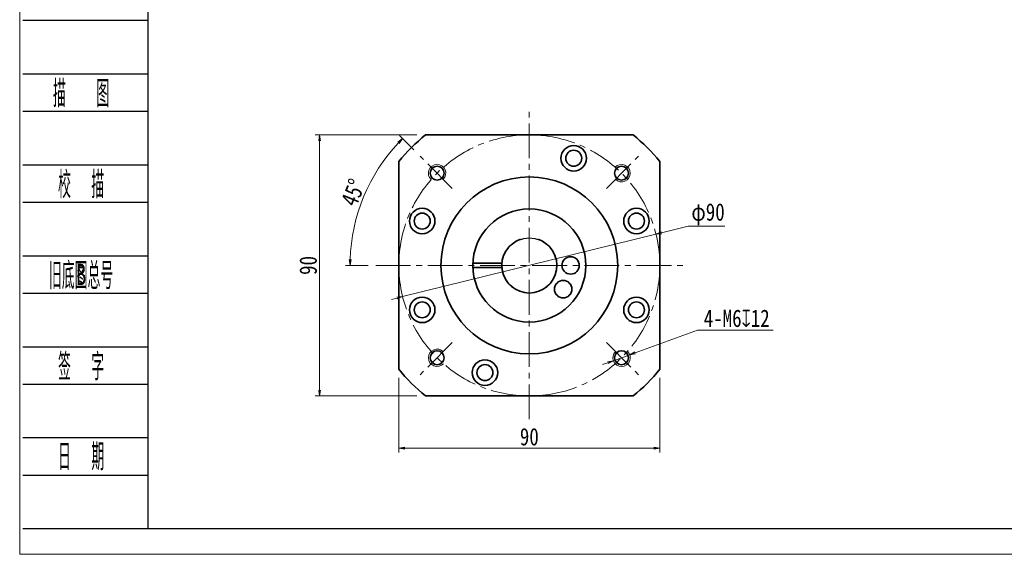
# Model space of a CAD drawing. Header units: millimetres. Extents: x 17 to 763, y 27 to 552.
# Tile 1 of 6: x 19 to 359, y 27 to 211. Entities that reach past the tile are written whole.
import ezdxf
from ezdxf.enums import TextEntityAlignment as Align

# ---------------------------------------------------------------- set-up
doc = ezdxf.new("R2010")
doc.units = ezdxf.units.MM
doc.linetypes.add('点画线', pattern=[18, 12, -2, 2, -2])
doc.layers.add('2细线层', color=4, linetype='Continuous')
doc.layers.add('6文字层', color=3, linetype='Continuous')
for name, color, linetype, lineweight in [('CDRAFT0', 7, 'Continuous', 35), ('EB0', 7, 'Continuous', 35), ('中心线层', 1, '点画线', 18), ('图框_外框线', 7, 'Continuous', 18), ('尺寸线层', 3, 'Continuous', 18), ('粗实线层_1', 7, 'Continuous', 35), ('细实线', 211, 'Continuous', 18)]:
    doc.layers.add(name, color=color, linetype=linetype, lineweight=lineweight)
doc.styles.add('PC_TEXTSTYLE', font='ISOCP.SHX', dxfattribs={"width": 0.707, "bigfont": 'GBCBIG.SHX'})
doc.styles.get("Standard").update_dxf_attribs({"font": 'SimSun.ttf'})
doc.styles.add('宋体', font='SimSun.ttf', dxfattribs={"width": 0.8})
doc.dimstyles.new('A水平标注$0', dxfattribs={"dimtxt": 3.5, "dimasz": 2, "dimexe": 1.5, "dimexo": 3, "dimgap": 1.1, "dimtad": 1, "dimtoh": 1, "dimdec": 4, "dimdsep": 46, "dimtxsty": '宋体', "dimblk": 'OPEN', "dimcen": 3, "dimclrd": 3, "dimclre": 3, "dimclrt": 6, "dimadec": 0, "dimazin": 0, "dimtm": 1e-09, "dimtfac": 1, "dimtdec": 4, "dimtix": 1, "dimtmove": 0, "dimatfit": 3, "dimldrblk": 'OPEN', "dimfxl": 0, "dimlwd": 13, "dimlwe": 13, "dimarcsym": 0})
doc.dimstyles.new('D直径标注φ25', dxfattribs={"dimtxt": 3.5, "dimasz": 2, "dimexe": 1, "dimexo": 3, "dimtad": 1, "dimtoh": 1, "dimdec": 1, "dimdsep": 46, "dimtxsty": '宋体', "dimblk": 'OPEN', "dimcen": 3, "dimclrd": 3, "dimclre": 3, "dimclrt": 130, "dimadec": 0, "dimazin": 0, "dimtm": 1e-09, "dimtfac": 1, "dimtdec": 1, "dimtmove": 0, "dimatfit": 0, "dimldrblk": 'OPEN', "dimfxl": 0, "dimlwd": 13, "dimlwe": 13, "dimarcsym": 0})
doc.dimstyles.new('螺孔(M8-7H)', dxfattribs={"dimtxt": 3.5, "dimasz": 2, "dimexe": 1.25, "dimexo": 3, "dimtad": 1, "dimtoh": 1, "dimdec": 4, "dimdsep": 46, "dimtxsty": '宋体', "dimblk": 'OPEN', "dimcen": 3, "dimclrd": 3, "dimclre": 3, "dimclrt": 2, "dimadec": 0, "dimazin": 0, "dimtm": 1e-09, "dimtfac": 1, "dimtdec": 4, "dimtmove": 0, "dimatfit": 3, "dimldrblk": 'OPEN', "dimfxl": 0, "dimlwd": 9, "dimlwe": 9, "dimarcsym": 0})

# ---------------------------------------------------------------- blocks, each defined once
blk = doc.blocks.new('_Open')
at = {"color": 0, "linetype": 'ByBlock', "lineweight": -2}
for p, q in [((-1, 0.17), (0, 0)), ((-1, -0.17), (0, 0)), ((0, 0), (-1, 0))]:
    blk.add_line(p, q, dxfattribs=at)
blk = doc.blocks.new('*D32')
at = {"layer": 'Defpoints', "color": 0, "transparency": 16777216}
for p in [(159.21, 171.2), (122.68, 81.2), (159.21, 81.2)]:
    blk.add_point(p, dxfattribs=at)
at = {"layer": '尺寸线层', "color": 3, "lineweight": 13, "transparency": 16777216}
for p, q in [((156.21, 171.2), (121.18, 171.2)), ((122.68, 169.2), (122.68, 83.2)), ((156.21, 81.2), (121.18, 81.2))]:
    blk.add_line(p, q, dxfattribs=at)
at = {"layer": '尺寸线层', "color": 3, "lineweight": 13, "transparency": 16777216, "xscale": 2, "yscale": 2, "zscale": 2}
for p, rotation in [((122.68, 171.2), 90), ((122.68, 81.2), 270)]:
    blk.add_blockref('_Open', p, dxfattribs=dict(at, rotation=rotation))
at = {"layer": '尺寸线层', "color": 6, "transparency": 16777216, "insert": (118.74, 126.2), "char_height": 6, "attachment_point": 5, "rotation": 90, "style": '宋体', "bg_fill": 3, "box_fill_scale": 1.1, "bg_fill_color": 257, "bg_fill_transparency": 0}
blk.add_mtext('90', dxfattribs=at)
blk = doc.blocks.new('*D33')
at = {"layer": 'Defpoints', "color": 0, "transparency": 16777216}
for p in [(157.31, 163.9), (168.43, 152.77), (142.38, 126.2), (246.83, 126.2)]:
    blk.add_point(p, dxfattribs=at)
at = {"layer": '尺寸线层', "color": 3, "lineweight": 13, "transparency": 16777216}
for p, q in [((155.19, 166.02), (150.21, 171)), ((139.38, 126.2), (131.65, 126.2))]:
    blk.add_line(p, q, dxfattribs=at)
blk.add_arc((195.01, 126.2), 61.86, 136.8526, 178.1474, dxfattribs=at)
at = {"layer": '尺寸线层', "color": 3, "lineweight": 13, "transparency": 16777216, "xscale": 2, "yscale": 2, "zscale": 2}
for p, rotation in [((151.27, 169.94), 45.92632355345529), ((133.15, 126.2), 269.0736764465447)]:
    blk.add_blockref('_Open', p, dxfattribs=dict(at, rotation=rotation))
at = {"layer": '尺寸线层', "color": 6, "transparency": 16777216, "insert": (134.26, 151.36), "char_height": 6, "attachment_point": 5, "rotation": 67.5, "style": '宋体', "bg_fill": 3, "box_fill_scale": 1.1, "bg_fill_color": 257, "bg_fill_transparency": 0}
blk.add_mtext('45%%d', dxfattribs=at)
at = {"layer": 'Defpoints', "color": 0, "transparency": 16777216}
blk.add_point((137.86, 149.87), dxfattribs=at)
blk = doc.blocks.new('*D34')
at = {"layer": 'Defpoints', "color": 0, "transparency": 16777216}
for p in [(238.7, 136.96), (151.31, 115.44)]:
    blk.add_point(p, dxfattribs=at)
at = {"layer": '尺寸线层', "color": 3, "lineweight": 13, "transparency": 16777216}
for p, q in [((249.8, 139.69), (240.65, 137.43)), ((262.51, 139.69), (249.8, 139.69)), ((151.31, 115.44), (238.7, 136.96)), ((149.37, 114.96), (147.43, 114.48))]:
    blk.add_line(p, q, dxfattribs=at)
at = {"layer": '尺寸线层', "color": 3, "lineweight": 13, "transparency": 16777216, "xscale": 2, "yscale": 2, "zscale": 2}
for p, rotation in [((238.7, 136.96), 193.832292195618), ((151.31, 115.44), 13.83229219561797)]:
    blk.add_blockref('_Open', p, dxfattribs=dict(at, rotation=rotation))
at = {"layer": '尺寸线层', "color": 130, "transparency": 16777216, "insert": (256.66, 143.82), "char_height": 6, "attachment_point": 5, "style": '宋体', "bg_fill": 3, "box_fill_scale": 1.1, "bg_fill_color": 257, "bg_fill_transparency": 0}
blk.add_mtext('φ90', dxfattribs=at)
blk = doc.blocks.new('*D35')
at = {"layer": 'Defpoints', "color": 0, "transparency": 16777216}
for p in [(150.01, 90.4), (240.01, 90.4), (240.01, 63.16)]:
    blk.add_point(p, dxfattribs=at)
at = {"layer": '尺寸线层', "color": 3, "lineweight": 13, "transparency": 16777216}
for p, q in [((150.01, 87.4), (150.01, 61.66)), ((240.01, 87.4), (240.01, 61.66)), ((152.01, 63.16), (238.01, 63.16))]:
    blk.add_line(p, q, dxfattribs=at)
at = {"layer": '尺寸线层', "color": 3, "lineweight": 13, "transparency": 16777216, "xscale": 2, "yscale": 2, "zscale": 2, "rotation": 180}
blk.add_blockref('_Open', (150.01, 63.16), dxfattribs=at)
at = {"layer": '尺寸线层', "color": 3, "lineweight": 13, "transparency": 16777216, "xscale": 2, "yscale": 2, "zscale": 2}
blk.add_blockref('_Open', (240.01, 63.16), dxfattribs=at)
at = {"layer": '尺寸线层', "color": 6, "transparency": 16777216, "insert": (195.01, 67.1), "char_height": 6, "attachment_point": 5, "style": '宋体', "bg_fill": 3, "box_fill_scale": 1.1, "bg_fill_color": 257, "bg_fill_transparency": 0}
blk.add_mtext('90', dxfattribs=at)
blk = doc.blocks.new('*D36')
at = {"color": 3, "lineweight": 9, "transparency": 16777216}
for p, q in [((252.99, 103.89), (231.53, 96.09)), ((279.13, 103.89), (252.99, 103.89)), ((224.01, 93.35), (229.65, 95.4)), ((222.13, 92.67), (220.25, 91.99))]:
    blk.add_line(p, q, dxfattribs=at)
at = {"layer": 'Defpoints', "color": 0, "transparency": 16777216}
for p in [(229.65, 95.4), (224.01, 93.35)]:
    blk.add_point(p, dxfattribs=at)
at = {"color": 3, "lineweight": 9, "transparency": 16777216, "xscale": 2, "yscale": 2, "zscale": 2}
for p, rotation in [((229.65, 95.4), 199.9851536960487), ((224.01, 93.35), 19.98515369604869)]:
    blk.add_blockref('_Open', p, dxfattribs=dict(at, rotation=rotation))
at = {"color": 2, "transparency": 16777216, "insert": (266.56, 107.95), "char_height": 6, "attachment_point": 5, "style": '宋体', "bg_fill": 3, "box_fill_scale": 1.1, "bg_fill_color": 257, "bg_fill_transparency": 0}
blk.add_mtext('4-M6{\\famgdt|b0|i0|c0|p0;x}{12}', dxfattribs=at)

msp = doc.modelspace()

# ---------------------------------------------------------------- linework, layer by layer
msp.add_circle((195.0093, 126.19791), 9.5)
at = {"layer": '2细线层'}
for p, q in [((20.25377, 210.7475), (63.45254, 210.7475)), ((20.25377, 192.29564), (63.45254, 192.29564)), ((20.25377, 179.37934), (63.45254, 179.37934)), ((20.25377, 160.92748), (63.45254, 160.92748)), ((20.25377, 148.01118), (63.45254, 148.01118)), ((20.25377, 129.55932), (63.45254, 129.55932)), ((20.25377, 116.64302), (63.45254, 116.64302)), ((20.25377, 98.19116), (63.45254, 98.19116)), ((20.25377, 85.27485), (63.45254, 85.27485)), ((20.25377, 66.82299), (63.45254, 66.82299)), ((20.25377, 53.90669), (63.45254, 53.90669)), ((20.25377, 35.45483), (63.45254, 35.45483))]:
    msp.add_line(p, q, dxfattribs=at)
at = {"layer": 'CDRAFT0'}
for centre in [(210.31664, 163.15309), (158.05412, 141.50525), (231.96448, 141.50525), (158.05412, 110.89057), (231.96448, 110.89057), (179.70196, 89.24273)]:
    msp.add_circle(centre, 4.4, dxfattribs=at)
for start, end in [(128.4998296, 141.5000496), (38.4998296, 51.5000496), (218.4998296, 231.5000496), (308.4998296, 321.5000496)]:
    msp.add_arc((195.0093, 126.19791), 57.5, start, end, dxfattribs=at)
at = {"layer": 'EB0'}
for p, q in [((175.52373, 126.94791), (185.53895, 126.94791)), ((175.52373, 125.44791), (185.53895, 125.44791))]:
    msp.add_line(p, q, dxfattribs=at)
for centre, radius in [((195.0093, 126.19791), 19.5), ((209.2593, 126.19791), 3), ((206.68222, 118.02444), 3)]:
    msp.add_circle(centre, radius, dxfattribs=at)
msp.add_arc((195.0093, 126.19791), 9.5, 108.4103907, 71.5915198, dxfattribs=at)
at = {"layer": '中心线层'}
for p, q in [((168.43316, 152.77405), (157.30944, 163.89777)), ((221.58545, 99.62176), (232.70916, 88.49805))]:
    msp.add_line(p, q, dxfattribs=at)
at = {"layer": '图框_外框线', "color": 3}
msp.add_lwpolyline([(19.19791, 26.60391), (762.67565, 26.60391), (762.67565, 552.34888), (19.19791, 552.34888)], close=True, dxfattribs=at)
at = {"layer": '图框_外框线', "color": 3, "lineweight": 25}
msp.add_lwpolyline([(63.45254, 35.45483), (753.82472, 35.45483), (753.82472, 543.49795), (63.45254, 543.49795)], close=True, dxfattribs=at)
at = {"layer": '粗实线层_1'}
for points in [[(159.2149, 171.19791), (230.80385, 171.19791)], [(150.0093, 90.40351), (150.0093, 161.99246)], [(240.0093, 161.99231), (240.0093, 90.40336)], [(230.8037, 81.19791), (159.21475, 81.19791)]]:
    msp.add_lwpolyline(points, dxfattribs=at)
for centre, radius in [((210.31664, 163.15309), 2.75), ((163.1895, 158.01771), 2.4), ((195.0093, 126.19791), 30.5), ((158.05412, 141.50525), 2.75), ((231.96448, 141.50525), 2.75), ((158.05412, 110.89057), 2.75), ((231.96448, 110.89057), 2.75), ((226.82911, 94.3781), 2.4), ((179.70196, 89.24273), 2.75)]:
    msp.add_circle(centre, radius, dxfattribs=at)
at = {"layer": '细实线'}
for centre, start, end in [((163.1895, 158.01771), 315, 226.9102132), ((226.82911, 94.3781), 135, 46.9102132)]:
    msp.add_arc(centre, 3, start, end, dxfattribs=at)

# ---------------------------------------------------------------- texts
at = {"layer": '6文字层', "color": 3, "style": 'PC_TEXTSTYLE'}
for s, width, p in [('描   图', 0.6667, (40.38771, 185.83749)), ('校  描', 0.667, (40.38771, 154.46933)), ('旧底图总号', 0.667, (40.38771, 123.10117)), ('签  字', 0.667, (40.38771, 91.73301)), ('日  期', 0.667, (40.39922, 60.549))]:
    msp.add_text(s, height=9.22593, dxfattribs=dict(at, width=width)).set_placement(p, align=Align.MIDDLE)
at = {"layer": '6文字层', "width": 0.707}
msp.add_text('B', height=7.38074, dxfattribs=at).set_placement((40.38771, 123.10117), align=Align.MIDDLE)

# ---------------------------------------------------------------- next in the draw order: dimensions: what is measured, and where the dimension line sits
at = {"layer": '尺寸线层'}
dim = msp.add_linear_dim(base=(122.67631, 81.19791), p1=(159.2149, 171.19791), p2=(159.21475, 81.19791), angle=270, dimstyle='A水平标注$0', override={"dimtxt": 6, "dimgap": 1, "dimdec": 1, "dimpost": '<>', "dimblk": 'Open', "dimtvp": 0.1, "dimtfill": 1, "dimtfillclr": 256}, dxfattribs=at)
dim.commit()
dim.dimension.update_dxf_attribs({"geometry": '*D32', "text_midpoint": (118.74335, 126.19791)})

# ---------------------------------------------------------------- next in the draw order: linework, layer by layer
at = {"layer": '中心线层'}
msp.add_line((168.43316, 99.62176), (157.30944, 88.49805), dxfattribs=at)
at = {"layer": '粗实线层_1'}
msp.add_circle((163.1895, 94.3781), 2.4, dxfattribs=at)
at = {"layer": '细实线'}
msp.add_arc((163.1895, 94.3781), 3, 45, 316.9102132, dxfattribs=at)

# ---------------------------------------------------------------- next in the draw order: dimensions: what is measured, and where the dimension line sits
at = {"layer": '尺寸线层'}
dim = msp.add_angular_dim_2l(base=(137.8622, 149.86901), line1=((168.43316, 152.77405), (157.30944, 163.89777)), line2=((142.37582, 126.19791), (246.83157, 126.19791)), dimstyle='A水平标注$0', override={"dimtxt": 6, "dimgap": 1, "dimdec": 1, "dimpost": '<>', "dimblk": 'Open', "dimtvp": 0.1, "dimtfill": 1, "dimtfillclr": 256}, dxfattribs=at)
dim.commit()
dim.dimension.update_dxf_attribs({"geometry": '*D33', "text_midpoint": (134.25959, 151.36126)})

# ---------------------------------------------------------------- next in the draw order: linework, layer by layer
at = {"layer": '中心线层'}
for p, q in [((195.0093, 73.19791), (195.0093, 179.19791)), ((221.58545, 152.77405), (232.70916, 163.89777)), ((142.0093, 126.19791), (248.0093, 126.19791))]:
    msp.add_line(p, q, dxfattribs=at)
msp.add_circle((195.0093, 126.19791), 45, dxfattribs=at)
at = {"layer": '粗实线层_1'}
msp.add_circle((226.82911, 158.01771), 2.4, dxfattribs=at)
at = {"layer": '细实线'}
msp.add_arc((226.82911, 158.01771), 3, 225, 136.9102132, dxfattribs=at)

# ---------------------------------------------------------------- next in the draw order: dimensions: what is measured, and where the dimension line sits
at = {"layer": '尺寸线层'}
dim = msp.add_diameter_dim_2p(p1=(151.31432, 115.43927), p2=(238.70429, 136.95654), dimstyle='D直径标注φ25', override={"dimtxt": 6, "dimgap": 1, "dimpost": 'φ<>'}, dxfattribs=at)
dim.commit()
dim.dimension.update_dxf_attribs({"geometry": '*D34', "text_midpoint": (249.79586, 139.68752), "dimtype": 163})
dim = msp.add_linear_dim(base=(240.0093, 63.16366), p1=(150.0093, 90.40351), p2=(240.0093, 90.40336), dimstyle='A水平标注$0', override={"dimtxt": 6, "dimgap": 1, "dimdec": 1, "dimpost": '<>', "dimblk": 'Open', "dimtvp": 0.1, "dimtfill": 1, "dimtfillclr": 256}, dxfattribs=at)
dim.commit()
dim.dimension.update_dxf_attribs({"geometry": '*D35', "text_midpoint": (195.0093, 67.09663)})

# ---------------------------------------------------------------- next in the draw order: dimensions: what is measured, and where the dimension line sits
dim = msp.add_diameter_dim_2p(p1=(224.00976, 93.35277), p2=(229.64845, 95.40343), text='4-M<>{\\famgdt|b0|i0|c0|p0;x}{12}', dimstyle='螺孔(M8-7H)', override={"dimtxt": 6, "dimgap": 1, "dimtad": 1, "dimtih": 0, "dimtoh": 1, "dimdec": 4, "dimlfac": 1, "dimpost": '<>', "dimcen": 0, "dimse1": 0, "dimse2": 0, "dimsd1": 0, "dimsd2": 0, "dimtix": 0, "dimtofl": 1, "dimatfit": 3, "dimtvp": 0.1})
dim.commit()
dim.dimension.update_dxf_attribs({"geometry": '*D36', "text_midpoint": (266.55822, 103.89097), "dimtype": 163})

doc.saveas('drawing.dxf')
